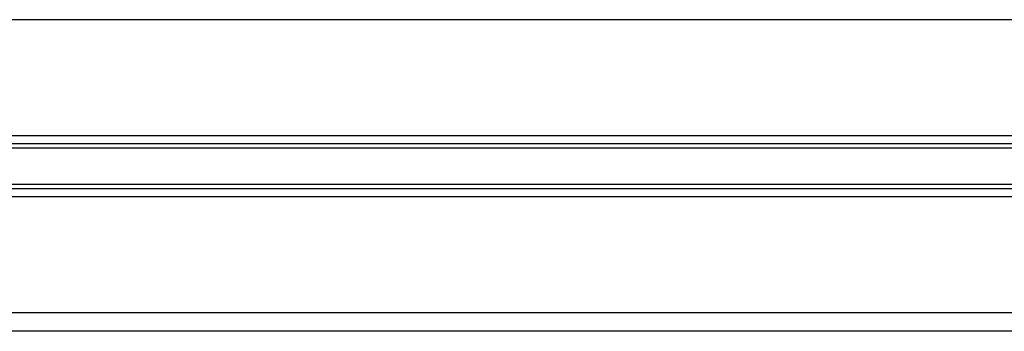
# Model space of a CAD drawing. Header units: millimetres. Extents: x 0 to 420, y 0 to 297.
# Tile 86 of 115: x 313.93 to 320.64, y 203.63 to 205.75. Entities that reach past the tile are written whole.
import ezdxf

# ---------------------------------------------------------------- set-up
doc = ezdxf.new("R2010")
doc.units = ezdxf.units.MM

msp = doc.modelspace()

# ---------------------------------------------------------------- linework, layer by layer
at = {"color": 7, "linetype": 'Continuous', "lineweight": 25}
for p, q in [((326.87989, 205.74637), (292.46152, 205.74637)), ((326.87989, 204.95575), (292.46152, 204.95575)), ((324.29851, 204.90167), (295.0429, 204.90167)), ((324.29493, 204.87304), (295.04648, 204.87304)), ((324.29851, 204.5958), (295.0429, 204.5958)), ((324.29493, 204.62444), (295.04648, 204.62444)), ((326.87989, 204.54173), (292.46152, 204.54173)), ((326.87989, 203.7511), (292.46152, 203.7511)), ((322.39054, 203.6264), (296.95087, 203.6264))]:
    msp.add_line(p, q, dxfattribs=at)

doc.saveas('drawing.dxf')
